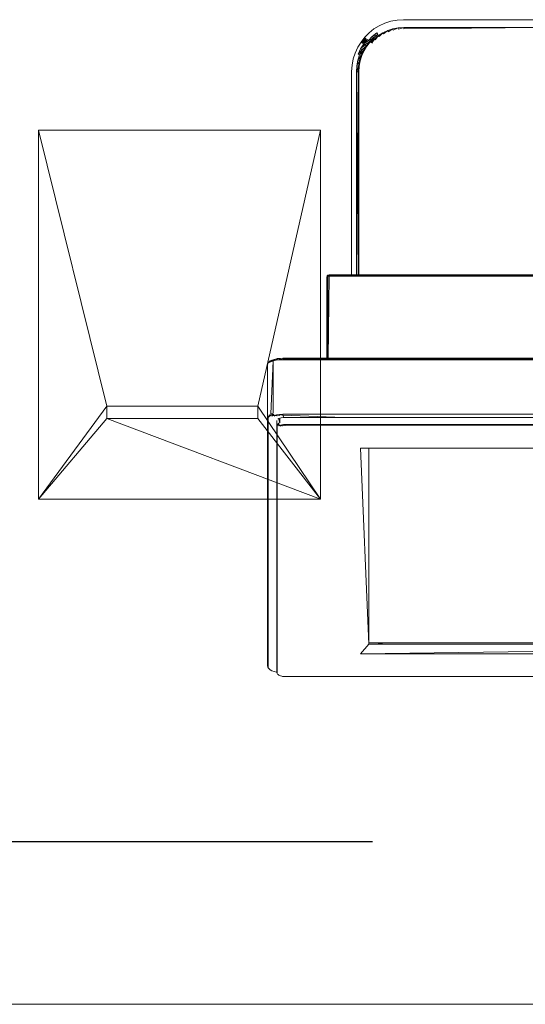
# Model space of a CAD drawing. Header units: millimetres. Extents: x 20872 to 297961, y -293704 to 213007.
# Tile 51 of 256: x 108596 to 108869, y -134888 to -134358. Entities that reach past the tile are written whole.
import ezdxf
from ezdxf.xclip import XClip

# ---------------------------------------------------------------- set-up
doc = ezdxf.new("R2010")
doc.units = ezdxf.units.MM
doc.header["$LTSCALE"] = 100
doc.header["$XCLIPFRAME"] = 2
doc.linetypes.add('ACAD_ISO10W100', pattern=[18, 12, -3, 0, -3])
for name, color, linetype in [('A--L$7--_stramien', 1, 'Continuous'), ('A--L73--_vaste keukenvoorzieningen', 8, 'Continuous'), ('A--T$1A-afwerking', 8, 'Continuous'), ('XREFS', 9, 'Continuous')]:
    doc.layers.add(name, color=color, linetype=linetype)

# ---------------------------------------------------------------- blocks, each defined once
blk = doc.blocks.new('catering')
at = {"layer": 'A--L73--_vaste keukenvoorzieningen', "lineweight": 5}
for points in [[(210449.993, 32271.038), (210450.058, 32271.058)], [(210450.058, 32271.058), (210450.126, 32271.071)], [(210450.126, 32271.071), (210450.194, 32271.075)], [(210450.194, 32271.075), (210451.655, 32271.075)], [(210449.823, 32270.934), (210449.875, 32270.975)], [(210449.875, 32270.975), (210449.932, 32271.01)], [(210449.932, 32271.01), (210449.993, 32271.038)], [(210450.024, 32270.958), (210449.972, 32270.934)], [(210450.024, 32270.958), (210449.978, 32270.922)], [(210450.079, 32270.975), (210450.024, 32270.958)], [(210450.024, 32270.958), (210450.029, 32270.945)], [(210450.079, 32270.975), (210450.029, 32270.945)], [(210450.136, 32270.986), (210450.079, 32270.975)], [(210450.079, 32270.975), (210450.082, 32270.962)], [(210450.136, 32270.986), (210450.082, 32270.962)], [(210450.196, 32270.99), (210450.136, 32270.986)], [(210450.136, 32270.986), (210450.138, 32270.973)], [(210450.196, 32270.99), (210450.138, 32270.973)], [(210451.655, 32270.99), (210450.196, 32270.99)], [(210450.196, 32270.99), (210450.197, 32270.976)], [(210451.655, 32270.99), (210450.197, 32270.976)], [(210449.7, 32270.778), (210449.735, 32270.834)], [(210449.776, 32270.887), (210449.735, 32270.834)], [(210449.778, 32270.884), (210449.735, 32270.834)], [(210449.735, 32270.834), (210449.738, 32270.832)], [(210449.778, 32270.884), (210449.738, 32270.832)], [(210449.784, 32270.88), (210449.738, 32270.832)], [(210449.784, 32270.88), (210449.743, 32270.828)], [(210449.792, 32270.872), (210449.743, 32270.828)], [(210449.792, 32270.872), (210449.752, 32270.822)], [(210449.802, 32270.863), (210449.752, 32270.822)], [(210449.802, 32270.863), (210449.764, 32270.814)], [(210449.815, 32270.852), (210449.764, 32270.814)], [(210449.776, 32270.887), (210449.823, 32270.934)], [(210449.829, 32270.839), (210449.777, 32270.805)], [(210449.793, 32270.794), (210449.829, 32270.839)], [(210449.829, 32270.839), (210449.798, 32270.79)], [(210449.798, 32270.79), (210449.834, 32270.835)], [(210449.802, 32270.863), (210449.815, 32270.852)], [(210449.857, 32270.895), (210449.815, 32270.852)], [(210449.87, 32270.88), (210449.815, 32270.852)], [(210449.815, 32270.852), (210449.829, 32270.839)], [(210449.829, 32270.839), (210449.87, 32270.88)], [(210449.829, 32270.839), (210449.834, 32270.835)], [(210449.87, 32270.88), (210449.834, 32270.835)], [(210449.834, 32270.835), (210449.874, 32270.876)], [(210449.834, 32270.835), (210449.84, 32270.83)], [(210449.874, 32270.876), (210449.84, 32270.83)], [(210449.88, 32270.869), (210449.84, 32270.83)], [(210449.88, 32270.869), (210449.85, 32270.821)], [(210449.905, 32270.932), (210449.857, 32270.895)], [(210449.916, 32270.916), (210449.857, 32270.895)], [(210449.857, 32270.895), (210449.87, 32270.88)], [(210449.87, 32270.88), (210449.916, 32270.916)], [(210449.924, 32270.904), (210449.88, 32270.869)], [(210449.88, 32270.869), (210449.889, 32270.859)], [(210449.924, 32270.904), (210449.889, 32270.859)], [(210449.905, 32270.932), (210449.916, 32270.916)], [(210449.972, 32270.934), (210449.924, 32270.904)], [(210449.924, 32270.904), (210449.932, 32270.893)], [(210449.972, 32270.934), (210449.932, 32270.893)], [(210449.972, 32270.934), (210449.978, 32270.922)], [(210449.672, 32270.716), (210449.7, 32270.778)], [(210449.731, 32270.761), (210449.705, 32270.704)], [(210449.746, 32270.753), (210449.705, 32270.704)], [(210449.746, 32270.753), (210449.72, 32270.698)], [(210449.763, 32270.744), (210449.72, 32270.698)], [(210449.764, 32270.814), (210449.731, 32270.761)], [(210449.777, 32270.805), (210449.731, 32270.761)], [(210449.731, 32270.761), (210449.746, 32270.753)], [(210449.738, 32270.832), (210449.743, 32270.828)], [(210449.738, 32270.691), (210449.763, 32270.744)], [(210449.743, 32270.828), (210449.752, 32270.822)], [(210449.763, 32270.744), (210449.744, 32270.688)], [(210449.744, 32270.688), (210449.768, 32270.741)], [(210449.793, 32270.794), (210449.746, 32270.753)], [(210449.746, 32270.753), (210449.763, 32270.744)], [(210449.752, 32270.822), (210449.764, 32270.814)], [(210449.763, 32270.744), (210449.793, 32270.794)], [(210449.763, 32270.744), (210449.768, 32270.741)], [(210449.764, 32270.814), (210449.777, 32270.805)], [(210449.793, 32270.794), (210449.768, 32270.741)], [(210449.768, 32270.741), (210449.798, 32270.79)], [(210449.777, 32270.805), (210449.793, 32270.794)], [(210449.793, 32270.794), (210449.798, 32270.79)], [(210449.638, 32270.584), (210449.651, 32270.652)], [(210449.651, 32270.652), (210449.672, 32270.716)], [(210449.701, 32270.639), (210449.69, 32270.577)], [(210449.72, 32270.634), (210449.69, 32270.577)], [(210449.72, 32270.698), (210449.701, 32270.639)], [(210449.738, 32270.691), (210449.701, 32270.639)], [(210449.701, 32270.639), (210449.72, 32270.634)], [(210449.705, 32270.704), (210449.72, 32270.698)], [(210449.709, 32270.575), (210449.72, 32270.634)], [(210449.72, 32270.634), (210449.715, 32270.574)], [(210449.715, 32270.574), (210449.726, 32270.633)], [(210449.72, 32270.698), (210449.738, 32270.691)], [(210449.72, 32270.634), (210449.738, 32270.691)], [(210449.72, 32270.634), (210449.726, 32270.633)], [(210449.738, 32270.691), (210449.726, 32270.633)], [(210449.726, 32270.633), (210449.744, 32270.688)], [(210449.738, 32270.691), (210449.744, 32270.688)], [(210449.634, 32270.516), (210449.638, 32270.584)], [(210449.634, 32268.328), (210449.634, 32270.516)], [(210449.69, 32270.577), (210449.686, 32270.514)], [(210449.709, 32270.575), (210449.686, 32270.514)], [(210449.69, 32270.577), (210449.709, 32270.575)], [(210449.705, 32270.513), (210449.709, 32270.575)], [(210449.709, 32270.575), (210449.711, 32270.513)], [(210449.709, 32270.575), (210449.715, 32270.574)], [(210449.711, 32270.513), (210449.715, 32270.574)], [(210449.686, 32270.514), (210449.686, 32268.328)], [(210449.686, 32270.514), (210449.705, 32270.513)], [(210449.705, 32270.513), (210449.688, 32268.328)], [(210449.705, 32270.513), (210449.711, 32268.328)], [(210449.705, 32270.513), (210449.711, 32270.513)], [(210449.705, 32268.328), (210449.705, 32270.513)], [(210449.711, 32268.328), (210449.711, 32270.513)], [(210446.26, 32265.909), (210446.26, 32269.886)], [(210446.995, 32266.912), (210446.26, 32269.886)], [(210446.26, 32269.886), (210449.3, 32269.886)], [(210448.624, 32266.912), (210449.3, 32269.886)], [(210449.3, 32269.886), (210449.3, 32265.909)], [(210449.365, 32268.302), (210449.371, 32268.315)], [(210449.365, 32268.302), (210449.365, 32267.428)], [(210449.371, 32268.307), (210449.366, 32267.428)], [(210449.371, 32268.315), (210449.379, 32268.323)], [(210449.371, 32268.315), (210449.378, 32268.321)], [(210449.378, 32268.321), (210449.371, 32268.307)], [(210449.371, 32268.315), (210449.371, 32268.307)], [(210449.371, 32268.307), (210449.379, 32268.31)], [(210449.371, 32267.428), (210449.371, 32268.307)], [(210449.379, 32268.31), (210449.372, 32267.428)], [(210449.393, 32268.312), (210449.378, 32268.321)], [(210449.379, 32268.31), (210449.378, 32268.321)], [(210449.393, 32268.328), (210449.379, 32268.323)], [(210449.393, 32268.312), (210449.379, 32268.31)], [(210449.379, 32268.31), (210449.379, 32267.428)], [(210449.393, 32268.312), (210449.382, 32267.428)], [(210449.393, 32268.328), (210457.838, 32268.328)], [(210449.393, 32268.322), (210449.393, 32268.312)], [(210457.838, 32268.312), (210449.393, 32268.322)], [(210449.393, 32268.312), (210457.838, 32268.312)], [(210448.732, 32267.369), (210448.727, 32267.356)], [(210448.727, 32267.356), (210448.727, 32264.677)], [(210448.732, 32267.369), (210448.737, 32267.381)], [(210448.749, 32267.392), (210448.737, 32267.381)], [(210448.744, 32267.381), (210448.737, 32267.381)], [(210448.744, 32267.381), (210448.749, 32267.392)], [(210448.744, 32267.381), (210448.763, 32267.391)], [(210448.757, 32267.399), (210448.749, 32267.392)], [(210448.763, 32267.391), (210448.749, 32267.392)], [(210448.774, 32267.409), (210448.757, 32267.399)], [(210448.763, 32267.391), (210448.768, 32267.402)], [(210448.763, 32266.828), (210448.789, 32267.4)], [(210448.763, 32267.391), (210448.789, 32267.4)], [(210448.789, 32267.4), (210448.768, 32267.402)], [(210448.798, 32267.416), (210448.774, 32267.409)], [(210448.789, 32267.4), (210448.792, 32267.411)], [(210448.789, 32267.4), (210448.819, 32267.406)], [(210448.789, 32266.837), (210448.789, 32267.4)], [(210448.819, 32267.406), (210448.792, 32267.411)], [(210448.825, 32267.422), (210448.798, 32267.416)], [(210448.819, 32267.406), (210448.821, 32267.417)], [(210448.819, 32267.406), (210448.853, 32267.41)], [(210448.853, 32267.41), (210448.821, 32267.417)], [(210448.831, 32267.424), (210448.825, 32267.422)], [(210448.831, 32267.424), (210448.86, 32267.427)], [(210448.853, 32267.41), (210448.855, 32267.421)], [(210448.853, 32267.41), (210448.891, 32267.412)], [(210448.891, 32267.412), (210448.855, 32267.421)], [(210448.86, 32267.427), (210448.892, 32267.428)], [(210458.346, 32267.412), (210448.891, 32267.423)], [(210448.891, 32267.412), (210448.891, 32267.423)], [(210448.891, 32267.412), (210458.346, 32267.412)], [(210448.892, 32267.428), (210458.344, 32267.428)], [(210446.26, 32265.909), (210446.995, 32266.912)], [(210446.995, 32266.78), (210446.995, 32266.912)], [(210448.624, 32266.912), (210446.995, 32266.912)], [(210448.624, 32266.78), (210448.624, 32266.912)], [(210449.3, 32265.909), (210448.624, 32266.912)], [(210448.732, 32266.806), (210448.749, 32266.804)], [(210448.737, 32266.793), (210448.732, 32266.806)], [(210448.737, 32266.793), (210448.749, 32266.804)], [(210448.744, 32266.818), (210448.768, 32266.814)], [(210448.749, 32266.804), (210448.744, 32266.818)], [(210448.749, 32266.804), (210448.768, 32266.814)], [(210448.789, 32266.837), (210448.763, 32266.828)], [(210448.763, 32266.828), (210448.792, 32266.823)], [(210448.768, 32266.814), (210448.763, 32266.828)], [(210448.768, 32266.814), (210448.792, 32266.823)], [(210448.768, 32266.814), (210448.798, 32266.812)], [(210448.798, 32266.812), (210448.774, 32266.805)], [(210448.798, 32266.812), (210448.792, 32266.823)], [(210448.825, 32266.818), (210448.798, 32266.812)], [(210448.798, 32266.812), (210448.831, 32266.809)], [(210448.806, 32266.804), (210448.798, 32266.812)], [(210448.857, 32266.822), (210448.825, 32266.818)], [(210448.825, 32266.818), (210448.86, 32266.813)], [(210448.831, 32266.809), (210448.825, 32266.818)], [(210448.892, 32266.824), (210448.857, 32266.822)], [(210448.857, 32266.822), (210448.892, 32266.814)], [(210448.86, 32266.813), (210448.857, 32266.822)], [(210458.345, 32266.824), (210448.892, 32266.824)], [(210448.892, 32266.824), (210458.344, 32266.814)], [(210448.892, 32266.814), (210448.892, 32266.824)], [(210449.545, 32266.79), (210448.892, 32266.814)], [(210448.892, 32266.814), (210448.902, 32266.789)], [(210446.995, 32266.78), (210446.26, 32265.909)], [(210446.995, 32266.78), (210448.624, 32266.78)], [(210446.995, 32266.78), (210449.3, 32265.909)], [(210448.624, 32266.78), (210449.3, 32265.909)], [(210448.727, 32266.793), (210448.737, 32266.793)], [(210448.733, 32266.781), (210448.727, 32266.793)], [(210448.727, 32264.114), (210448.733, 32266.781)], [(210448.733, 32266.781), (210448.737, 32266.793)], [(210448.733, 32264.102), (210448.733, 32266.781)], [(210448.826, 32266.759), (210448.826, 32266.708)], [(210448.826, 32264.046), (210448.826, 32266.708)], [(210448.826, 32266.708), (210448.834, 32266.702)], [(210448.826, 32266.708), (210448.832, 32264.033)], [(210448.832, 32266.695), (210448.826, 32266.708)], [(210448.829, 32266.715), (210448.841, 32266.708)], [(210448.834, 32266.702), (210448.829, 32266.715)], [(210448.832, 32266.695), (210448.834, 32266.702)], [(210448.834, 32266.702), (210448.841, 32266.708)], [(210448.835, 32266.722), (210448.85, 32266.713)], [(210448.841, 32266.708), (210448.835, 32266.722)], [(210448.84, 32266.775), (210448.846, 32266.778)], [(210448.841, 32266.708), (210448.85, 32266.713)], [(210448.841, 32266.708), (210448.857, 32266.704)], [(210448.846, 32266.778), (210448.86, 32266.783)], [(210448.846, 32266.778), (210448.86, 32266.732)], [(210448.86, 32266.732), (210448.846, 32266.727)], [(210448.85, 32266.713), (210448.846, 32266.727)], [(210448.857, 32266.704), (210448.848, 32266.699)], [(210448.857, 32266.704), (210448.85, 32266.713)], [(210448.857, 32266.704), (210448.868, 32266.708)], [(210448.868, 32266.695), (210448.857, 32266.704)], [(210448.86, 32266.783), (210448.876, 32266.786)], [(210448.86, 32266.732), (210448.86, 32266.783)], [(210448.882, 32266.711), (210448.868, 32266.708)], [(210448.868, 32266.708), (210448.889, 32266.701)], [(210448.868, 32266.708), (210448.868, 32266.695)], [(210448.877, 32266.699), (210448.868, 32266.708)], [(210448.876, 32266.786), (210448.895, 32266.789)], [(210448.898, 32266.713), (210448.882, 32266.711)], [(210448.882, 32266.711), (210448.901, 32266.702)], [(210448.889, 32266.701), (210448.882, 32266.711)], [(210448.895, 32266.789), (210448.916, 32266.79)], [(210448.916, 32266.713), (210448.898, 32266.713)], [(210448.898, 32266.713), (210448.917, 32266.703)], [(210448.901, 32266.702), (210448.898, 32266.713)], [(210448.916, 32266.79), (210458.321, 32266.79)], [(210448.917, 32266.703), (210448.916, 32266.713)], [(210448.916, 32266.713), (210458.32, 32266.713)], [(210458.32, 32266.713), (210448.917, 32266.703)], [(210448.832, 32264.033), (210448.832, 32266.695)], [(210449.731, 32266.461), (210457.505, 32266.461)], [(210449.821, 32264.349), (210449.731, 32266.461)], [(210449.821, 32264.349), (210449.821, 32266.461)], [(210449.3, 32265.909), (210446.26, 32265.909)], [(210448.727, 32264.677), (210448.727, 32264.114)], [(210457.416, 32264.364), (210449.821, 32264.364)], [(210449.915, 32264.364), (210449.939, 32264.349)], [(210449.943, 32264.349), (210449.919, 32264.364)], [(210449.948, 32264.349), (210449.922, 32264.364)], [(210449.953, 32264.349), (210449.926, 32264.364)], [(210449.958, 32264.349), (210449.93, 32264.364)], [(210449.963, 32264.349), (210449.934, 32264.364)], [(210449.968, 32264.349), (210449.938, 32264.364)], [(210449.973, 32264.349), (210449.942, 32264.364)], [(210457.416, 32264.349), (210449.731, 32264.242)], [(210449.731, 32264.242), (210449.821, 32264.349)], [(210457.416, 32264.349), (210449.821, 32264.349)], [(210449.731, 32264.242), (210457.505, 32264.242)], [(210448.732, 32264.101), (210448.727, 32264.114)], [(210448.733, 32264.102), (210448.727, 32264.114)], [(210448.732, 32264.101), (210448.733, 32264.102)], [(210448.737, 32264.089), (210448.732, 32264.101)], [(210448.737, 32264.089), (210448.733, 32264.102)], [(210448.749, 32264.078), (210448.737, 32264.089)], [(210448.749, 32264.078), (210448.757, 32264.071)], [(210448.774, 32264.062), (210448.757, 32264.071)], [(210448.798, 32264.054), (210448.774, 32264.062)], [(210448.825, 32264.048), (210448.798, 32264.054)], [(210448.825, 32264.048), (210448.826, 32264.047)], [(210448.829, 32264.039), (210448.826, 32264.046)], [(210448.832, 32264.033), (210448.826, 32264.046)], [(210448.829, 32264.039), (210448.832, 32264.033)], [(210448.834, 32264.026), (210448.829, 32264.039)], [(210448.834, 32264.026), (210448.832, 32264.033)], [(210448.841, 32264.02), (210448.834, 32264.026)], [(210448.841, 32264.02), (210448.848, 32264.014)], [(210448.857, 32264.009), (210448.848, 32264.014)], [(210448.857, 32264.009), (210448.868, 32264.005)], [(210448.882, 32264.002), (210448.868, 32264.005)], [(210448.882, 32264.002), (210448.889, 32264.001)], [(210448.901, 32264), (210448.889, 32264.001)], [(210448.917, 32263.999), (210448.901, 32264)], [(210458.319, 32263.999), (210448.917, 32263.999)], [(210438.644, 32260.468), (210468.644, 32260.468)], [(210438.644, 32260.468), (210468.644, 32260.468)]]:
    blk.add_lwpolyline(points, dxfattribs=at)
blk = doc.blocks.new('stramienlijnen_1')
at = {"layer": 'A--L$7--_stramien', "color": 1, "linetype": 'ACAD_ISO10W100', "lineweight": -3}
blk.add_line((57184.48, 15200), (138184.48, 15200), dxfattribs=at)
blk = doc.blocks.new('2016-02-04 100 begane grond bestaand')
at = {"layer": 'A--L$7--_stramien'}
blk.add_blockref('stramienlijnen_1', (0, 0), dxfattribs=at)
at = {"layer": 'A--T$1A-afwerking', "xscale": 49.99992073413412, "yscale": 49.99992073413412, "zscale": 49.99992073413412}
blk.add_blockref('catering', (-10413689, -1597908.57), dxfattribs=at)

msp = doc.modelspace()

# ---------------------------------------------------------------- block references
at = {"layer": 'XREFS'}
ref = msp.add_blockref('2016-02-04 100 begane grond bestaand', (-1, -150000.38), dxfattribs=at)
XClip(ref).set_block_clipping_path([(116767.0762143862, 29769.3836009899), (164491.5066313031, 13442.9004429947), (179861.076214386, 13442.9004429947), (179861.076214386, -11696.8579780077), (20873.0762143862, -11696.8579780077), (20873.0762143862, 82263.1420219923), (116767.0762143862, 82263.1420219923)])

doc.saveas('drawing.dxf')
